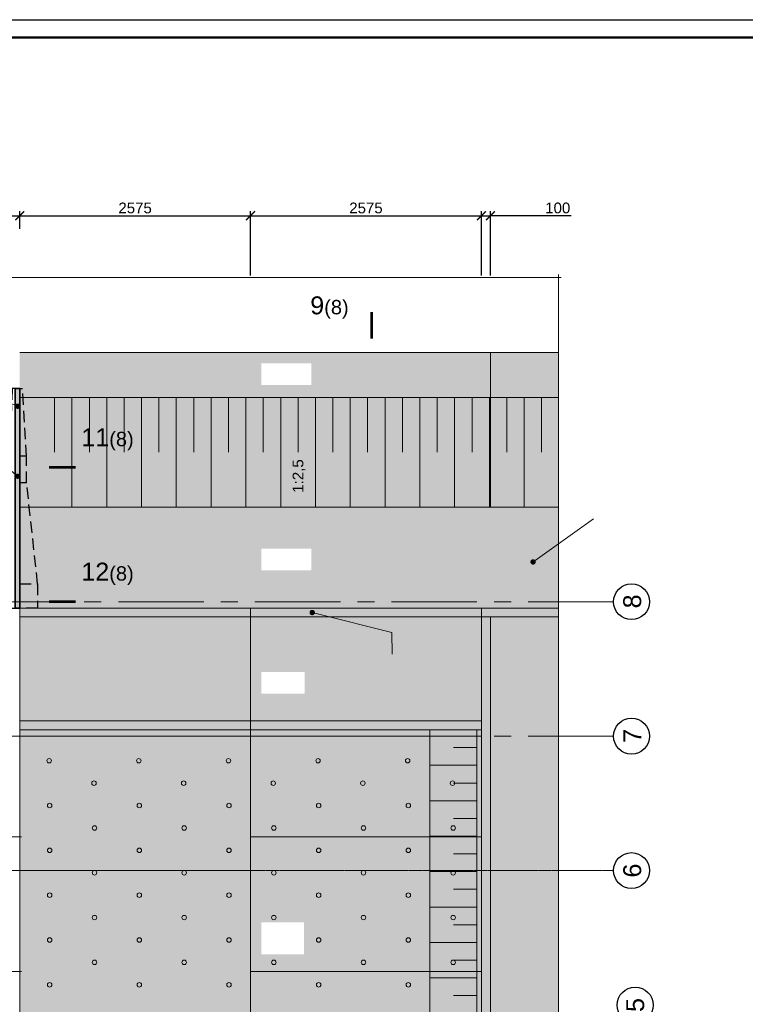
# Model space of a CAD drawing. Header units: millimetres. Extents: x -103517 to 366304, y 155051 to 387784.
# Tile 13 of 17: x 110446 to 130681, y 360316 to 387784. Entities that reach past the tile are written whole.
import ezdxf
from ezdxf import colors
from ezdxf.entities.mleader import LeaderData, LeaderLine
from ezdxf.enums import TextEntityAlignment as Align
from ezdxf.math import Vec2, Vec3

# ---------------------------------------------------------------- set-up
doc = ezdxf.new("R2010")
doc.units = ezdxf.units.MM
doc.header["$LTSCALE"] = 5
for name, pattern in [('CENTER', [50.8, 31.75, -6.35, 6.35, -6.35]), ('HIDDEN', [9.525, 6.35, -3.175]), ('осевая', [50.8, 31.75, -6.35, 6.35, -6.35])]:
    doc.linetypes.add(name, pattern=pattern)
for name, color, linetype, lineweight in [('_0', 7, 'Continuous', 0), ('Бетон', 7, 'Continuous', 35), ('бетон_35', 7, 'Continuous', 35), ('заглавные надписи', 7, 'Continuous', 30), ('Отдел_Выноски(точка)', 7, 'Continuous', 15), ('Отдел_Заглавные надписи', 7, 'Continuous', 30), ('Отдел_Оси', 1, 'осевая', 15), ('Отдел_Разрезы. Сечения. Узлы', 7, 'Continuous', 15), ('текст', 7, 'Continuous', 25)]:
    doc.layers.add(name, color=color, linetype=linetype, lineweight=lineweight)
for name, color, linetype in [('Оси', 1, 'осевая'), ('Размеры', 7, 'Continuous'), ('штамп(текст)', 7, 'Continuous')]:
    doc.layers.add(name, color=color, linetype=linetype)
doc.styles.add('arial', font='arial.ttf')
doc.styles.get("Standard").update_dxf_attribs({"font": 'arial.ttf'})
doc.styles.add('аrial', font='arial.ttf')
doc.dimstyles.new('400', dxfattribs={"dimscale": 100, "dimtxt": 3, "dimasz": 2.5, "dimexe": 1.25, "dimexo": 0.625, "dimtad": 1, "dimdec": 0, "dimlfac": 4, "dimtxsty": 'arial', "dimblk": 'ARCHTICK', "dimcen": 2.5, "dimadec": 0, "dimazin": 0, "dimtfac": 1, "dimtdec": 0, "dimtmove": 1, "dimatfit": 3, "dimldrblk": 'ARCHTICK', "dimfxl": 1, "dimtfill": 1, "dimarcsym": 0})

# ---------------------------------------------------------------- blocks, each defined once
blk = doc.blocks.new('_ArchTick')
at = {"color": 0, "linetype": 'ByBlock', "const_width": 0.15}
blk.add_lwpolyline([(-0.5, -0.5), (0.5, 0.5)], dxfattribs=at)
blk = doc.blocks.new('*D89')
at = {"layer": 'Defpoints', "color": 0, "transparency": 16777216}
for p in [(116883, 382315), (110446, 381890), (116883, 380590)]:
    blk.add_point(p, dxfattribs=at)
at = {"layer": 'Размеры', "color": 0, "lineweight": -2, "transparency": 16777216}
for p, q in [((110446, 381952), (110446, 382440)), ((116883, 380652), (116883, 382440)), ((110446, 382315), (116883, 382315))]:
    blk.add_line(p, q, dxfattribs=at)
at = {"layer": 'Размеры', "color": 0, "lineweight": -2, "transparency": 16777216, "xscale": 250, "yscale": 250, "zscale": 250, "rotation": 180}
blk.add_blockref('_ArchTick', (110446, 382315), dxfattribs=at)
at = {"layer": 'Размеры', "color": 0, "lineweight": -2, "transparency": 16777216, "xscale": 250, "yscale": 250, "zscale": 250}
blk.add_blockref('_ArchTick', (116883, 382315), dxfattribs=at)
at = {"layer": 'Размеры', "color": 0, "transparency": 16777216, "insert": (113664, 382530), "char_height": 300, "attachment_point": 5, "style": 'arial', "bg_fill": 3, "box_fill_scale": 1.1, "bg_fill_color": 256, "bg_fill_true_color": 13158600, "bg_fill_transparency": 0}
blk.add_mtext('2575', dxfattribs=at)
blk = doc.blocks.new('*D82')
at = {"layer": 'Defpoints', "color": 0, "transparency": 16777216}
for p in [(110446, 382315), (110446, 381890), (103721, 380887)]:
    blk.add_point(p, dxfattribs=at)
at = {"layer": 'Размеры', "color": 0, "lineweight": -2, "transparency": 16777216}
for p, q in [((103721, 380949), (103721, 382440)), ((110446, 381952), (110446, 382440)), ((103721, 382315), (110446, 382315))]:
    blk.add_line(p, q, dxfattribs=at)
at = {"layer": 'Размеры', "color": 0, "lineweight": -2, "transparency": 16777216, "xscale": 250, "yscale": 250, "zscale": 250, "rotation": 180}
blk.add_blockref('_ArchTick', (103721, 382315), dxfattribs=at)
at = {"layer": 'Размеры', "color": 0, "lineweight": -2, "transparency": 16777216, "xscale": 250, "yscale": 250, "zscale": 250}
blk.add_blockref('_ArchTick', (110446, 382315), dxfattribs=at)
at = {"layer": 'Размеры', "color": 0, "transparency": 16777216, "insert": (107083, 382530), "char_height": 300, "attachment_point": 5, "style": 'arial', "bg_fill": 3, "box_fill_scale": 1.1, "bg_fill_color": 256, "bg_fill_true_color": 13158600, "bg_fill_transparency": 0}
blk.add_mtext('2690', dxfattribs=at)
blk = doc.blocks.new('*U81')
at = {"lineweight": 30}
blk.add_hatch(color=254, dxfattribs=at).paths.add_polyline_path([(-2838, -638), (-2838, -513), (3288, -513), (3288, -638)])
at = {"linetype": 'HIDDEN', "lineweight": 25, "ltscale": 10}
for p, q in [((-2163, 1138), (-2838, 1138)), ((-2838, 1138), (-2838, -513)), ((-2163, 1138), (-2163, -205)), ((650, 319), (-2163, 1138)), ((650, -366), (650, 319)), ((650, 319), (1400, 319)), ((1400, -366), (1400, 319)), ((1400, 319), (3288, 15)), ((3288, -401), (3288, 15)), ((-2163, -205), (-2838, -205)), ((-2163, -205), (650, -366)), ((650, -366), (1401, -366)), ((3288, -425), (1401, -366)), ((3288, -513), (3288, -401)), ((-2838, -1138), (-2838, -638)), ((-2163, -638), (-2163, -1138)), ((650, -831), (650, -638)), ((1400, -831), (1400, -638)), ((1400, -831), (3288, -716)), ((3288, -638), (3288, -716)), ((-2163, -1138), (650, -831)), ((650, -831), (1400, -831)), ((-2163, -1138), (-2838, -1138))]:
    blk.add_line(p, q, dxfattribs=at)
at = {"layer": 'Бетон', "color": 7}
for p, q in [((-2838, -513), (3288, -513)), ((3288, -513), (3288, -638)), ((-2163, -638), (-2838, -638)), ((-2163, -638), (650, -638)), ((650, -638), (3288, -638))]:
    blk.add_line(p, q, dxfattribs=at)
at = {"layer": 'бетон_35'}
blk.add_line((-2838, -638), (-2838, -513), dxfattribs=at)
blk = doc.blocks.new('*U76')
at = {"color": 0, "linetype": 'ByBlock', "lineweight": -2, "transparency": 16777216}
blk.add_blockref('*U81', (0, 0), dxfattribs=at)
blk = doc.blocks.new('_Dot')
at = {"color": 0, "linetype": 'ByBlock', "lineweight": -2}
blk.add_line((-0.5, 0), (-1, 0), dxfattribs=at)
at = {"color": 0, "linetype": 'ByBlock', "const_width": 0.5}
blk.add_lwpolyline([(-0.25, 0, 1), (0.25, 0, 1)], format="xyb", close=True, dxfattribs=at)
blk = doc.blocks.new('*U115')
blk.add_lwpolyline([(5, -5), (-1256, -5), (-1256, 589), (5, 589)], close=True)
at = {"lineweight": 50}
blk.add_lwpolyline([(0, 0), (-1236, 0), (-1236, 584), (0, 584)], close=True, dxfattribs=at)
at = {"style": 'arial'}
blk.add_attdef('ФОРМАТ', (-36, -3.63), '', height=2.5, dxfattribs=at)
at = {"layer": 'штамп(текст)', "style": 'arial', "flags": 4}
for tag, height, p in [('Номер', 5, (-60.62, 47.59)), ('Стадия', 3.5, (-42.7, 18.69)), ('Лист', 3.5, (-27.97, 18.69)), ('Листов', 3.5, (-9.45, 18.69)), ('Отдел', 1.8, (-23.21, 1.04)), ('Год', 1.8, (-6.88, 1.05))]:
    blk.add_attdef(tag, text='', height=height, dxfattribs=at).set_placement(p, align=Align.CENTER)
at = {"layer": 'штамп(текст)', "lineweight": 30, "flags": 104}
blk.add_attdef('Объект', text='', height=3.5, dxfattribs=at).set_placement((-60.79, 39.49), align=Align.TOP_CENTER)
at = {"layer": 'штамп(текст)', "style": 'arial', "flags": 4}
for tag, p in [('Разраб', (-164.12, 26.34)), ('Пров', (-164.12, 21.4)), ('Утвердил1', (-184.87, 11.1)), ('Нач.отд', (-164.12, 10.85)), ('Нк', (-164.12, 6.4)), ('Утвердил', (-184.87, 0.96)), ('ФИО_утв', (-164.12, 1.09))]:
    blk.add_attdef(tag, p, '', height=2.5, dxfattribs=at)
at = {"layer": 'штамп(текст)', "lineweight": 30, "flags": 104}
for tag, p in [('Комплект', (-84.04, 22.95)), ('НазваниеЛиста', (-84.91, 8.24))]:
    blk.add_attdef(tag, text='', height=3.5, dxfattribs=at).set_placement(p, align=Align.MIDDLE_CENTER)
blk = doc.blocks.new('*D98')
at = {"layer": 'Defpoints', "color": 0, "transparency": 16777216}
for p in [(123571, 382315), (123321, 380590), (123571, 380590)]:
    blk.add_point(p, dxfattribs=at)
at = {"layer": 'Размеры', "color": 0, "lineweight": -2, "transparency": 16777216}
for p, q in [((123321, 380652), (123321, 382440)), ((123571, 380652), (123571, 382440)), ((123321, 382315), (123571, 382315)), ((125829, 382315), (123571, 382315))]:
    blk.add_line(p, q, dxfattribs=at)
at = {"layer": 'Размеры', "color": 0, "lineweight": -2, "transparency": 16777216, "xscale": 250, "yscale": 250, "zscale": 250, "rotation": 180}
blk.add_blockref('_ArchTick', (123321, 382315), dxfattribs=at)
at = {"layer": 'Размеры', "color": 0, "lineweight": -2, "transparency": 16777216, "xscale": 250, "yscale": 250, "zscale": 250}
blk.add_blockref('_ArchTick', (123571, 382315), dxfattribs=at)
at = {"layer": 'Размеры', "color": 0, "transparency": 16777216, "insert": (125450, 382530), "char_height": 300, "attachment_point": 5, "style": 'arial', "bg_fill": 3, "box_fill_scale": 1.1, "bg_fill_color": 256, "bg_fill_true_color": 13158600, "bg_fill_transparency": 0}
blk.add_mtext('100', dxfattribs=at)
blk = doc.blocks.new('*D95')
at = {"layer": 'Defpoints', "color": 0, "transparency": 16777216}
for p in [(123321, 382315), (116883, 380590), (123321, 380590)]:
    blk.add_point(p, dxfattribs=at)
at = {"layer": 'Размеры', "color": 0, "lineweight": -2, "transparency": 16777216}
for p, q in [((116883, 380652), (116883, 382440)), ((123321, 380652), (123321, 382440)), ((116883, 382315), (123321, 382315))]:
    blk.add_line(p, q, dxfattribs=at)
at = {"layer": 'Размеры', "color": 0, "lineweight": -2, "transparency": 16777216, "xscale": 250, "yscale": 250, "zscale": 250, "rotation": 180}
blk.add_blockref('_ArchTick', (116883, 382315), dxfattribs=at)
at = {"layer": 'Размеры', "color": 0, "lineweight": -2, "transparency": 16777216, "xscale": 250, "yscale": 250, "zscale": 250}
blk.add_blockref('_ArchTick', (123321, 382315), dxfattribs=at)
at = {"layer": 'Размеры', "color": 0, "transparency": 16777216, "insert": (120102, 382530), "char_height": 300, "attachment_point": 5, "style": 'arial', "bg_fill": 3, "box_fill_scale": 1.1, "bg_fill_color": 256, "bg_fill_true_color": 13158600, "bg_fill_transparency": 0}
blk.add_mtext('2575', dxfattribs=at)

msp = doc.modelspace()

# ---------------------------------------------------------------- hatches: boundary and pattern name
at = {"lineweight": 30}
h = msp.add_hatch(color=254, dxfattribs=at)
h.paths.add_polyline_path([(118579.414477, 373025.6889375), (118579.414477, 372425.6889375), (117184.8646817, 372425.6889375), (117184.8646817, 373025.6889375)], flags=16)
h.paths.add_polyline_path([(118579.414477, 378195.1229879), (118579.414477, 377595.1229879), (117184.8646817, 377595.1229879), (117184.8646817, 378195.1229879)], flags=16)
h.paths.add_polyline_path([(110445.7756745, 378496.439063), (110447.2146185, 371121.4390751), (110945.911526, 371117.83544), (110945.911526, 371123.2440519), (125469.014337, 371119.6404368), (125468.9701585, 378496.439083)])
h = msp.add_hatch(color=254, dxfattribs=at)
h.dxf.hatch_style = 1
h.paths.add_polyline_path([(125469.0361042, 371121.3992686), (125469.0331289, 371371.5700846), (123320.6191789, 371371.5700846), (123320.6191789, 345483.956963), (125469.217869, 345483.9083237), (125469.217869, 345733.6818122), (123570.6191789, 345733.7247921), (123571.1938978, 371121.4422314), (125469.217869, 371121.3992645), (125469.2235323, 371371.5700803)])
h = msp.add_hatch(color=254, dxfattribs=at)
h.dxf.hatch_style = 1
h.paths.add_polyline_path([(117184.8646817, 369582.0638119), (118396.5290746, 369582.0638119), (118396.5290746, 368982.0638119), (117184.8646817, 368982.0638119)], flags=16)
h.paths.add_polyline_path([(123320.6191789, 371121.4471587), (123320.6191789, 367971.4522295), (110445.637452, 367971.4505653), (110445.6374527, 371121.43733)])
h = msp.add_hatch(color=254, dxfattribs=at)
h.dxf.hatch_style = 1
h.paths.add_polyline_path([(123320.619179, 368158.9553461), (123320.619179, 368033.9553461), (110446.44765, 368033.9555802), (110446.44765, 368158.9555802)])
h = msp.add_hatch(color=254, dxfattribs=at)
h.dxf.hatch_style = 1
h.paths.add_polyline_path([(118370.6286201, 362607.2204088), (118370.6286201, 361707.2204088), (117181.0754141, 361707.2204088), (117181.0754141, 362607.2204088)], flags=16)
h.paths.add_polyline_path([(117203.8567405, 358489.8981326), (118424.9140393, 358489.8981326), (118424.9140393, 357889.8981326), (117203.8567405, 357889.8981326)], flags=16)
h.paths.add_polyline_path([(110445.6374526, 345733.9569629), (123320.6191789, 345733.8420157), (123320.6191789, 367971.3372377), (110445.6374526, 367971.4521849)])
at = {"layer": '_0', "lineweight": 25}
h = msp.add_hatch(dxfattribs=at)
h.set_pattern_fill('GRAVEL', color=256, scale=50)
h.paths.add_polyline_path([(125192.0573499, 358369.1251244), (125192.0573499, 357769.1251244), (123980.392957, 357769.1251244), (123980.392957, 358369.1251244)])
h.paths.add_polyline_path([(125469.217869, 345733.9569629), (123570.6191789, 345733.9569629), (123570.6191789, 371121.4390751), (125469.217869, 371121.4390751)])

# ---------------------------------------------------------------- linework, layer by layer
at = {"lineweight": 15}
for p, q in [((111417.7696558, 377246.4390751), (111417.7696558, 375715.1890751)), ((111902.8283158, 377246.4390751), (111902.8283158, 374183.9390751)), ((112387.8869757, 377246.4390751), (112387.8869757, 375715.1890751)), ((112872.9456356, 377246.4390751), (112872.9456356, 374183.9390751)), ((113358.0042955, 377246.4390751), (113358.0042955, 375715.1890751)), ((113843.0629554, 377246.4390751), (113843.0629554, 374183.9390751)), ((114328.1216154, 377246.4390751), (114328.1216154, 375715.1890751)), ((114813.1802753, 377246.4390751), (114813.1802753, 374183.9390751)), ((115298.2389352, 377246.4390751), (115298.2389352, 375715.1890751)), ((115783.2975951, 377246.4390751), (115783.2975951, 374183.9390751)), ((116268.3562551, 377246.4390751), (116268.3562551, 375715.1890751)), ((116753.414915, 377246.4390751), (116753.414915, 374183.9390751)), ((117238.4735749, 377246.4390751), (117238.4735749, 375715.1890751)), ((117723.5322348, 377246.4390751), (117723.5322348, 374183.9390751)), ((118208.5908947, 377246.4390751), (118208.5908947, 375715.1890751)), ((118693.6495547, 377246.4390751), (118693.6495547, 374183.9390751)), ((119178.7082146, 377246.4390751), (119178.7082146, 375715.1890751)), ((119663.7668745, 377246.4390751), (119663.7668745, 374183.9390751)), ((120148.8255344, 377246.4390751), (120148.8255344, 375715.1890751)), ((120633.8841944, 377246.4390751), (120633.8841944, 374183.9390751)), ((121118.9428543, 377246.4390751), (121118.9428543, 375715.1890751)), ((121604.0015142, 377246.4390751), (121604.0015142, 374183.9390751)), ((122089.0601741, 377246.4390751), (122089.0601741, 375715.1890751)), ((122574.118834, 377246.4390751), (122574.118834, 374183.9390751)), ((123059.177494, 377246.4390751), (123059.177494, 375715.1890751)), ((123544.2361539, 377246.4390751), (123544.2361539, 374183.9390751)), ((124029.2948138, 377246.4390751), (124029.2948138, 375715.1890751)), ((124514.3534737, 377246.4390751), (124514.3534737, 374183.9390751)), ((124999.4121336, 377246.4390751), (124999.4121336, 375715.1890751)), ((110745.5671289, 367796.4569629), (110745.5671289, 367796.4669629)), ((110845.4264819, 367796.4569629), (110845.4264819, 367796.4669629)), ((111444.5826001, 367796.4569629), (111444.5826001, 367796.4669629)), ((111544.4419531, 367796.4569629), (111544.4419531, 367796.4669629)), ((111644.3013061, 367796.4569629), (111644.3013061, 367796.4669629)), ((111744.1606591, 367796.4569629), (111744.1606591, 367796.4669629)), ((120931.9243722, 367796.4569629), (120931.9243722, 367796.4669629)), ((121031.7837253, 367796.4569629), (121031.7837253, 367796.4669629)), ((121131.6430783, 367796.4569629), (121131.6430783, 367796.4669629)), ((121231.5024313, 367796.4569629), (121231.5024313, 367796.4669629)), ((121331.3617843, 367796.4569629), (121331.3617843, 367796.4669629)), ((121431.2211374, 367796.4569629), (121431.2211374, 367796.4669629)), ((121531.0804904, 367796.4569629), (121531.0804904, 367796.4669629)), ((121630.9398434, 367796.4569629), (121630.9398434, 367796.4669629)), ((121730.7991964, 367796.4569629), (121730.7991964, 367796.4669629)), ((121830.6585495, 367796.4569629), (121830.6585495, 367796.4669629)), ((121930.5179025, 367796.4569629), (121930.5179025, 367796.4669629)), ((122030.3772555, 367796.4569629), (122030.3772555, 367796.4669629)), ((123028.9707857, 367796.4569629), (123028.9707857, 367796.4669629)), ((123128.8301388, 367796.4569629), (123128.8301388, 367796.4669629)), ((123228.6894918, 367796.4569629), (123228.6894918, 367796.4669629)), ((123827.8456099, 367796.4569629), (123827.8456099, 367796.4669629)), ((123927.704963, 367796.4569629), (123927.704963, 367796.4669629)), ((124027.564316, 367796.4569629), (124027.564316, 367796.4669629)), ((124127.423669, 367796.4569629), (124127.423669, 367796.4669629)), ((123195.6223053, 367477.2804944), (122539.3722665, 367477.2804944)), ((123195.6223053, 366983.1088261), (121883.1222276, 366983.1088261)), ((123195.6223053, 366488.9371578), (122539.3722665, 366488.9371578)), ((123195.6223053, 365994.7654896), (121883.1222276, 365994.7654896)), ((123195.6223053, 365500.5938213), (122539.3722665, 365500.5938213)), ((123195.6223053, 365006.422153), (121883.1222276, 365006.422153)), ((123195.6223053, 364512.2504848), (122539.3722665, 364512.2504848)), ((123195.6223053, 364018.0788165), (121883.1222276, 364018.0788165)), ((123195.6223053, 363523.9071482), (122539.3722665, 363523.9071482)), ((123195.6223053, 363029.73548), (121883.1222276, 363029.73548)), ((123195.6223053, 362535.5638117), (122539.3722665, 362535.5638117)), ((123195.6223053, 362041.3921435), (121883.1222276, 362041.3921435)), ((123195.6223053, 361547.2204752), (122539.3722665, 361547.2204752)), ((123195.6223053, 361053.0488069), (121883.1222276, 361053.0488069)), ((123195.6223053, 360558.8771387), (122539.3722665, 360558.8771387))]:
    msp.add_line(p, q, dxfattribs=at)
at = {"linetype": 'HIDDEN', "lineweight": 15, "ltscale": 10}
for p, q in [((110945.637452, 371371.456963), (108670.637452, 371371.456963)), ((110447.2146187, 371121.4422444), (123320.6191789, 371121.4422444))]:
    msp.add_line(p, q, dxfattribs=at)
at = {"lineweight": 20, "ltscale": 5}
msp.add_lwpolyline([(125468.9451855, 380674.1520858), (125469.217869, 355838.247599), (125844.217869, 355763.247599), (125094.217869, 355613.247599), (125469.217869, 355538.247599), (125469.217869, 333034.9073667)], dxfattribs=at)
at = {"color": 1, "lineweight": 20}
msp.add_lwpolyline([(110445.6374522, 368546.456963), (110445.6374522, 367796.456963)], dxfattribs=at)
for centre in [(127507.8032793, 371546.4569629), (127507.8032793, 367796.456963), (127507.8032793, 364046.456963), (127609.0548519, 360296.456963)]:
    msp.add_circle(centre, 500)
at = {"layer": 'Бетон', "color": 7, "lineweight": 20}
for p, q in [((125468.9007247, 378496.439063), (110447.5701741, 378496.439063)), ((123570.6191789, 374183.9390751), (123570.6191789, 378496.439063)), ((125468.9934261, 377246.4390751), (110447.652336, 377246.4390751)), ((125469.0744813, 374183.9390751), (110447.6959243, 374183.9390751)), ((123320.619179, 371121.4422444), (123320.619179, 371371.610087)), ((123570.6191789, 371371.6130603), (125469.217869, 371371.5700804)), ((123320.619179, 371121.4422444), (123320.6191789, 345733.7247921)), ((123570.6191789, 371121.4422444), (123570.6191789, 345733.7247921)), ((123570.6191789, 371121.4422444), (125469.217869, 371121.3992645)), ((95758.1374525, 367796.4516505), (123320.619179, 367796.4569629)), ((110445.6411226, 367971.4498892), (123320.6191789, 367971.4523708)), ((121883.1222276, 367971.4519286), (121883.1222276, 345733.7512274)), ((123195.6223053, 367971.4521626), (123195.6223053, 345733.7270908))]:
    msp.add_line(p, q, dxfattribs=at)
at = {"layer": 'Бетон', "lineweight": 20}
for p, q in [((110445.6374522, 371371.4569629), (123570.6191789, 371371.6130603)), ((110445.6374525, 345733.9569629), (110445.6374522, 371371.456963)), ((116883.2236701, 345733.838577), (116883.1242701, 371371.5335249)), ((123570.6191789, 371121.4390751), (110447.2146185, 371121.4390751)), ((110445.6374523, 364983.9569629), (103720.6374525, 364983.9569629)), ((123320.6191789, 364984.0079953), (116883.1490351, 364984.0079953)), ((110445.6374523, 364046.4569629), (116883.2108265, 364046.4570373)), ((110445.6374523, 361233.9569629), (103720.6374525, 361233.9569629)), ((123320.6337184, 361233.9569631), (116883.1635745, 361233.9569631))]:
    msp.add_line(p, q, dxfattribs=at)
at = {"layer": 'Бетон', "color": 7, "lineweight": 20}
msp.add_lwpolyline([(123320.6191789, 368221.4426545), (110445.6411224, 368221.4426545), (110445.6411226, 367921.4362568), (110445.6411226, 367921.4362568)], dxfattribs=at)
at = {"layer": 'Бетон', "lineweight": 15}
for centre in [(111266.6859906, 367110.5199685), (113766.6859906, 367110.5199684), (116266.6859906, 367110.5199684), (118766.6859906, 367110.5199683), (121266.6859906, 367110.5199683), (112516.6859906, 366485.5199685), (115016.6859906, 366485.5199684), (117516.6859906, 366485.5199684), (120016.6859907, 366485.5199683), (122516.6859906, 366485.5199683), (111283.1633974, 365860.5199685), (113783.1633973, 365860.5199684), (116283.1633974, 365860.5199684), (118783.1633974, 365860.5199684), (121283.1633974, 365860.5199683), (112533.1633974, 365235.5199685), (115033.1633974, 365235.5199684), (117533.1633974, 365235.5199684), (120033.1633974, 365235.5199683), (122533.1633974, 365235.5199683), (111283.1616677, 364610.5199685), (113783.1616677, 364610.5199684), (116283.1616677, 364610.5199684), (118783.1616677, 364610.5199683), (121283.1616678, 364610.5199683), (112533.1616677, 363985.5199685), (115033.1616677, 363985.5199684), (117533.1616677, 363985.5199684), (120033.1616678, 363985.5199683), (122533.1616678, 363985.5199683), (111283.159938, 363360.5199685), (113783.159938, 363360.5199684), (116283.159938, 363360.5199684), (118783.1599381, 363360.5199683), (121283.159938, 363360.5199683), (112533.159938, 362735.5199684), (115033.159938, 362735.5199684), (117533.1599381, 362735.5199683), (120033.1599381, 362735.5199683), (122533.1599381, 362735.5199683), (111283.1582084, 362110.5199685), (113783.1582084, 362110.5199684), (116283.1582084, 362110.5199683), (118783.1582084, 362110.5199683), (121283.1582084, 362110.5199683), (112533.1582084, 361485.5199684), (115033.1582084, 361485.5199684), (117533.1582084, 361485.5199683), (120033.1582084, 361485.5199683), (122533.1582085, 361485.5199682), (111283.1564788, 360860.5199684), (113783.1564788, 360860.5199684), (116283.1564788, 360860.5199684), (118783.1564788, 360860.5199683), (121283.1564788, 360860.5199683)]:
    msp.add_circle(centre, 62.5, dxfattribs=at)
at = {"layer": 'Оси', "linetype": 'осевая', "lineweight": 15, "ltscale": 0.1}
msp.add_line((127007.8032793, 364046.456963), (78135.8325119, 364046.4569629), dxfattribs=at)
at = {"layer": 'Отдел_Оси', "color": 1, "linetype": 'CENTER', "ltscale": 15}
for p, q in [((127007.8032793, 371546.4569631), (78135.5876506, 371546.4569629)), ((127007.8032793, 367796.4569629), (78135.8325119, 367796.4569629)), ((103347.6433715, 364983.9569629), (110720.6374525, 364983.956963)), ((103347.6433715, 361233.9569629), (110720.6374525, 361233.956963))]:
    msp.add_line(p, q, dxfattribs=at)
at = {"layer": 'Отдел_Разрезы. Сечения. Узлы'}
for points in [[(111259.8519057, 375296.6837423, 75, 75, 0), (112009.8517076, 375297.22891, 75, 75, 0), (111759.8517736, 375297.0471874, 0, 100, 0), (111759.4883285, 375797.0470553, 0, 0, 0), (111758.9431608, 376547.0468572, 0, 0, 0)], [(111259.8519057, 371546.456963, 75, 75, 0), (112009.8517076, 371547.0021307, 75, 75, 0), (111759.8517736, 371546.8204081, 0, 100, 0), (111759.4883285, 372046.8202761, 0, 0, 0), (111758.9431608, 372796.820078, 0, 0, 0)]]:
    msp.add_lwpolyline(points, format="xyseb", dxfattribs=at)
at = {"layer": 'текст'}
msp.add_lwpolyline([(120257.8339372, 378880.8223436, 75, 75, 0), (120257.2887695, 379630.8221454, 75, 75, 0), (120257.4704921, 379380.8222115, 0, 100, 0), (119757.4706242, 379380.4587664, 0, 0, 0), (119007.4708223, 379379.9135987, 0, 0, 0)], format="xyseb", dxfattribs=at)

# ---------------------------------------------------------------- block references
at = {"rotation": 90}
msp.add_blockref('*U76', (109808.1374522, 374208.996449), dxfattribs=at)

# ---------------------------------------------------------------- texts
at = {"insert": (119619.8685737, 380064.4630839), "char_height": 500, "attachment_point": 3, "style": 'аrial'}
msp.add_mtext_dynamic_manual_height_columns('9{\\H0.8x;(8)}', width=3148.469281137, gutter_width=12.5, heights=[0], dxfattribs=at)
at = {"char_height": 2.5, "attachment_point": 7, "rotation": 0.0065639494, "style": 'аrial'}
for s, insert in [('{\\H200x;11\\H0.8x;(8)}', (112165.8715657, 375765.795646, 1507.2841379)), ('{\\H200x;12\\H0.8x;(8)}', (112165.8715657, 372015.5688668, 1507.2841379))]:
    msp.add_mtext_dynamic_manual_height_columns(s, width=3148.469281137, gutter_width=12.5, heights=[0], dxfattribs=dict(at, insert=insert))
at = {"layer": 'заглавные надписи', "style": 'arial'}
msp.add_text('1:2,5', height=300, rotation=90, dxfattribs=at).set_placement((118356.6074153, 374588.1741039))
at = {"layer": 'Отдел_Заглавные надписи', "char_height": 500, "width": 6723.717614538, "attachment_point": 5, "rotation": 89.9999999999, "style": 'arial'}
for s, insert in [('8', (127529.9848201, 371555.8848021)), ('7', (127529.9848201, 367805.8848021)), ('6', (127529.9848201, 364046.456963)), ('5', (127613.2944861, 360296.456963))]:
    msp.add_mtext(s, dxfattribs=dict(at, insert=insert))

# ---------------------------------------------------------------- dimensions: what is measured, and where the dimension line sits
at = {"layer": 'Размеры'}
dim = msp.add_linear_dim(base=(116883.1301508, 382314.5273823), p1=(110445.6222276, 381889.8091056), p2=(116883.1301508, 380589.5592926), angle=180, dimstyle='400', override={"dimlfac": 0.4}, dxfattribs=at)
dim.commit()
dim.dimension.update_dxf_attribs({"geometry": '*D89', "text_midpoint": (113664.3761892, 382530.1992786)})

# ---------------------------------------------------------------- leaders
at = {"layer": 'Отдел_Выноски(точка)'}
ml = msp.add_multileader_mtext('Standard', dxfattribs=at)
ml.set_content('', color=256, style='arial')
ml.set_leader_properties(color=256, linetype='ByLayer', lineweight=-1)
ml.set_arrow_properties(name='DOT')
ml.build(insert=Vec2(0, 0))
ml.multileader.update_dxf_attribs({"text_left_attachment_type": 6, "text_right_attachment_type": 6, "arrow_head_size": 150})
ctx = ml.context
ctx.base_point, ctx.char_height, ctx.arrow_head_size, ctx.plane_origin, ctx.plane_x_axis, ctx.plane_y_axis = Vec3(108954.7457704, 377585.8258234), 300, 150, Vec3(108935.5774435, 376722.3687375), Vec3(0, 1), Vec3(-1, 0)
ctx.left_attachment, ctx.right_attachment, ctx.text_align_type = 6, 6, 2
notes = []
notes.append((ctx, [(0, (1, 1, 0), (108954.7457704, 377577.8258234), (0, 1), 8, [(0, [(110388.0689907, 377000.4917083)], 0, [])])]))
ctx.mtext.insert, ctx.mtext.text_direction, ctx.mtext.rotation, ctx.mtext.alignment, ctx.mtext.flow_direction = Vec3(108654.7457704, 377587.8258234), Vec3(0, 1), 1.5707963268, 3, 5
ml = msp.add_multileader_mtext('Standard', dxfattribs=at)
ml.set_content('', color=256, style='arial')
ml.set_leader_properties(color=256, linetype='ByLayer', lineweight=-1)
ml.set_arrow_properties(name='DOT')
ml.build(insert=Vec2(0, 0))
ml.multileader.update_dxf_attribs({"has_dogleg": 0, "text_left_attachment_type": 6, "text_right_attachment_type": 6, "arrow_head_size": 150})
ctx = ml.context
ctx.base_point, ctx.char_height, ctx.arrow_head_size, ctx.plane_origin, ctx.plane_x_axis, ctx.plane_y_axis = Vec3(108954.7457704, 376241.254859), 300, 150, Vec3(107538.7742123, 374809.5060377), Vec3(-0.0040804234, 0.999991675), Vec3(-0.999991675, -0.0040804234)
ctx.left_attachment, ctx.right_attachment, ctx.text_align_type = 6, 6, 2
notes.append((ctx, [(0, (1, 1, 0), (108957.1940245, 375641.259854), (-0.0040804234, 0.999991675), 600, [(0, [(110385.9434298, 375048.4582079)], 0, [])])]))
ctx.mtext.insert, ctx.mtext.text_direction, ctx.mtext.rotation, ctx.mtext.alignment, ctx.mtext.flow_direction = Vec3(108654.740107, 376242.0307153), Vec3(-0.0040804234, 0.999991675), 1.5748767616, 3, 5
ml = msp.add_multileader_mtext('Standard', dxfattribs=at)
ml.set_content('', color=256, style='arial')
ml.set_leader_properties(color=256, linetype='ByLayer', lineweight=-1)
ml.set_arrow_properties(name='DOT')
ml.build(insert=Vec2(0, 0))
ml.multileader.update_dxf_attribs({"text_left_attachment_type": 6, "text_right_attachment_type": 6, "arrow_head_size": 150})
ctx = ml.context
ctx.base_point, ctx.char_height, ctx.arrow_head_size, ctx.plane_origin, ctx.plane_x_axis, ctx.plane_y_axis = Vec3(126450.8660789, 373858.3176994), 300, 150, Vec3(127074.1980701, 375251.823236), Vec3(-0.0040804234, 0.999991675), Vec3(-0.999991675, -0.0040804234)
ctx.left_attachment, ctx.right_attachment, ctx.text_align_type = 6, 6, 2
notes.append((ctx, [(0, (1, 1, 0), (126450.8661197, 373858.3077097), (-0.0040804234, 0.999991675), 0.0099897, [(0, [(124763.3067045, 372657.8146534)], 0, [])])]))
ctx.mtext.insert, ctx.mtext.text_direction, ctx.mtext.rotation, ctx.mtext.alignment, ctx.mtext.flow_direction = Vec3(126150.8604155, 373859.0935557), Vec3(-0.0040804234, 0.999991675), 1.5748767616, 3, 5
ml = msp.add_multileader_mtext('Standard', dxfattribs=at)
ml.set_content('', color=256, style='arial')
ml.set_leader_properties(color=256, linetype='ByLayer', lineweight=-1)
ml.set_arrow_properties(name='DOT')
ml.build(insert=Vec2(0, 0))
ml.multileader.update_dxf_attribs({"text_left_attachment_type": 6, "text_right_attachment_type": 6, "arrow_head_size": 150})
ctx = ml.context
ctx.base_point, ctx.char_height, ctx.arrow_head_size, ctx.plane_origin, ctx.plane_x_axis, ctx.plane_y_axis = Vec3(120830.2467435, 370080.234791), 300, 150, Vec3(121662.4531226, 371225.1320869), Vec3(-0.0040804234, 0.999991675), Vec3(-0.999991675, -0.0040804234)
ctx.left_attachment, ctx.right_attachment, ctx.text_align_type = 6, 6, 2
notes.append((ctx, [(1, (1, 1, 0), (120827.7821677, 370684.2297627), (0.0040804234, -0.999991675), 600, [(0, [(118602.5951213, 371244.7737075)], 0, [])])]))
ctx.mtext.insert, ctx.mtext.text_direction, ctx.mtext.rotation, ctx.mtext.alignment, ctx.mtext.flow_direction = Vec3(120530.2410801, 370081.0106473), Vec3(-0.0040804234, 0.999991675), 1.5748767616, 3, 5
for ctx, leaders in notes:
    for number, flags, end, landing, length, lines in leaders:
        leader = LeaderData()
        leader.index, (leader.has_last_leader_line, leader.has_dogleg_vector, leader.attachment_direction) = number, flags
        leader.last_leader_point, leader.dogleg_vector, leader.dogleg_length = Vec3(end), Vec3(landing), length
        for number, points, colour, breaks in lines:
            line = LeaderLine()
            line.index, line.vertices, line.color, line.breaks = number, Vec3.list(points), colors.encode_raw_color(colour), breaks
            leader.lines.append(line)
        ctx.leaders.append(leader)

# ---------------------------------------------------------------- next in the draw order: dimensions: what is measured, and where the dimension line sits
at = {"layer": 'Размеры'}
dim = msp.add_linear_dim(base=(110445.6222276, 382314.5335723), p1=(103720.6222276, 380886.8327561), p2=(110445.6222276, 381889.8106671), angle=180, dimstyle='400', override={"dimlfac": 0.4}, dxfattribs=at)
dim.commit()
dim.dimension.update_dxf_attribs({"geometry": '*D82', "text_midpoint": (107083.1222276, 382530.2054686)})

# ---------------------------------------------------------------- next in the draw order: linework, layer by layer
at = {"lineweight": 20, "ltscale": 5}
msp.add_lwpolyline([(82483.6187705, 380589.5592926), (90365.5730516, 380589.5592926), (90440.5730516, 380964.5592926), (90590.5730516, 380214.5592926), (90665.5730516, 380589.5592926), (125544.2877492, 380589.5592926)], dxfattribs=at)

# ---------------------------------------------------------------- next in the draw order: block references
at = {"lineweight": -3, "xscale": 100, "yscale": 100, "zscale": 100}
msp.add_blockref('*U115', (151023.3534528, 328883.6630306), dxfattribs=at)

# ---------------------------------------------------------------- next in the draw order: dimensions: what is measured, and where the dimension line sits
at = {"layer": 'Размеры'}
dim = msp.add_linear_dim(base=(123570.6191789, 382314.5273823), p1=(123320.6191789, 380589.5592926), p2=(123570.6191789, 380589.5592926), dimstyle='400', override={"dimlfac": 0.4}, dxfattribs=at)
dim.commit()
dim.dimension.update_dxf_attribs({"geometry": '*D98', "text_midpoint": (125450.1411832, 382060.2767723), "dimtype": 160})

# ---------------------------------------------------------------- next in the draw order: dimensions: what is measured, and where the dimension line sits
dim = msp.add_linear_dim(base=(123320.6191789, 382314.5273823), p1=(116883.1301508, 380589.5592926), p2=(123320.6191789, 380589.5592926), angle=180, dimstyle='400', override={"dimlfac": 0.4}, dxfattribs=at)
dim.commit()
dim.dimension.update_dxf_attribs({"geometry": '*D95', "text_midpoint": (120101.8746649, 382530.1992786)})

doc.saveas('drawing.dxf')
